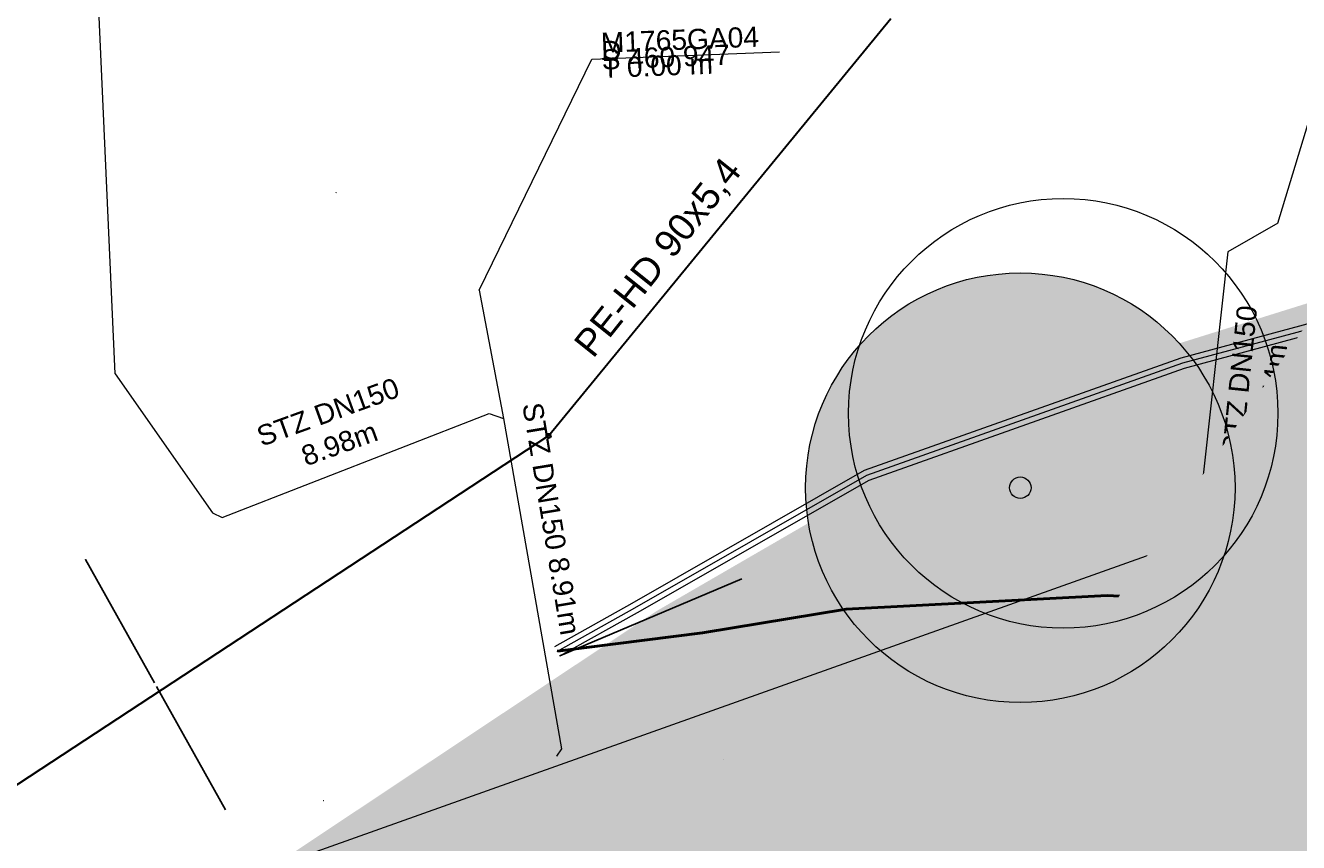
# Model space of a CAD drawing. Header units: metres. Extents: x 730549 to 731755, y 5527678 to 5528494.
# Tile 8 of 207: x 731521 to 731544, y 5527855 to 5527870. Entities that reach past the tile are written whole.
import ezdxf
from ezdxf.enums import TextEntityAlignment as Align

# ---------------------------------------------------------------- set-up
doc = ezdxf.new("R2010")
doc.units = ezdxf.units.M
doc.header["$LTSCALE"] = 0.1
doc.header["$PDMODE"] = 1
doc.header["$PDSIZE"] = -2
doc.layers.add('3d Modell', color=7, linetype='Continuous', transparency=0.4)
doc.layers.add('LA_Planung BÄUME geplant', color=7, linetype='Continuous', transparency=0.8)
for name, color, linetype in [('Netzbach Höhenlinien Bestand NW 461.54', 7, 'Continuous'), ('Sparten Strom GEPLANT pdf', 7, 'Continuous'), ('Sparten_Glasfaserkabel', 7, 'Continuous'), ('Sparten_Kanal-aus dwg GRUPPE', 7, 'Continuous'), ('Wiese und Waldnaab als Hintergrund', 7, 'Continuous')]:
    doc.layers.add(name, color=color, linetype=linetype)
doc.styles.add('Arial', font='arial.ttf')
doc.styles.add('TheSansSemiLight-Plain', font='txt')
doc.dimstyles.new('DIMSTYLE_3', dxfattribs={"dimtxt": 0.000751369, "dimasz": 0.001395, "dimexe": 0, "dimexo": 1e-09, "dimgap": 0, "dimtad": 0, "dimtxsty": 'Arial', "dimblk": 'VW_FILLEDARROW', "dimblk1": 'VW_FILLEDARROW', "dimblk2": 'VW_FILLEDARROW', "dimcen": 0, "dimadec": 4, "dimazin": 0, "dimtfac": 1, "dimtix": 1, "dimtmove": 0, "dimatfit": 0, "dimldrblk": 'VW_FILLEDARROW', "dimfxl": 1, "dimfrac": 2, "dimtolj": 1, "dimarcsym": 0})
picture_1 = doc.add_image_def('image1.png', size_in_pixel=(2382, 1684))

# ---------------------------------------------------------------- blocks, each defined once
blk = doc.blocks.new('PDF-Seite')
at = {"color": 255, "linetype": 'Continuous', "lineweight": 9, "transparency": 33554687}
blk.add_wipeout([(0, 103.921), (293.918, 103.921), (293.918, -103.921), (0, -103.921)], dxfattribs=at)
at = {"transparency": 33554687}
image = blk.add_image(picture_1, insert=(0, -103.921), size_in_units=(293.918, 207.843), dxfattribs=at)
image.dxf.flags = 7
blk = doc.blocks.new('KA_STUTZR')
at = {"color": 7, "linetype": 'Continuous', "lineweight": 25, "transparency": 33554687}
for p in [(0, 0), (0.0005, 0)]:
    blk.add_line(p, (0, 0.0005), dxfattribs=at)
at = {"color": 7, "linetype": 'Continuous', "lineweight": 5, "transparency": 33554687}
blk.add_line((0, 0), (0.001, 0), dxfattribs=at)
at = {"color": 7, "linetype": 'Continuous', "transparency": 33554687}
blk.add_solid([(0, 0.0005), (0.0005, 0), (0, 0)], dxfattribs=at)
blk = doc.blocks.new('KA_STUTZO')
at = {"color": 7, "linetype": 'Continuous', "lineweight": 5, "transparency": 33554687}
blk.add_line((0, 0), (0, 0), dxfattribs=at)
blk.add_line((0, 0), (0, 0), dxfattribs=at)
blk = doc.blocks.new('khpfeil')
at = {"color": 7, "linetype": 'Continuous', "lineweight": 25, "transparency": 33554687}
blk.add_line((0, 0), (0, 0), dxfattribs=at)
blk.add_line((0, 0), (0, 0), dxfattribs=at)
blk.add_line((0, 0), (0, 0), dxfattribs=at)
blk.add_line((0, 0), (0, 0), dxfattribs=at)
blk = doc.blocks.new('Ka_stxt_BG_HA')
at = {"color": 206, "linetype": 'Continuous', "lineweight": 13, "true_color": 0x660066, "transparency": 33554687}
blk.add_point((0, 0), dxfattribs=at)
at = {"color": 0, "flags": 1}
for tag in ['NAME', 'Z_HIGH', 'Z_LOW', 'DZ', 'RES1', 'RES2', 'RES3', 'RES4', 'RES5', 'RES6', 'BEMERKUNG']:
    blk.add_attdef(tag, (0, 0), '', height=0.00018, dxfattribs=at)
blk = doc.blocks.new('Gruppe')
at = {"color": 211, "linetype": 'Continuous', "lineweight": 5, "true_color": 0xff7fff, "transparency": 33554687}
blk.add_line((-935.305, -379.047, -33.021), (-1024.823, -410.909, -33.021), dxfattribs=at)
at = {"color": 150, "linetype": 'Continuous', "lineweight": 30, "true_color": 0x007fff, "transparency": 33554687}
for q in [(-1002.996, -391.443, -493.19), (-1020.878, -406.756, -493.19)]:
    blk.add_line((-1009.373, -399.213, -493.19), q, dxfattribs=at)
at = {"color": 7, "linetype": 'Continuous', "lineweight": 9, "transparency": 33554687, "flags": 128}
for points in [[(-995.789, -395.249), (-994.049, -389.531), (-990.552, -389.393)], [(-1017.448, -398.054), (-1017.76, -391.136), (-1014.263, -390.999)], [(-1010.668, -396.497), (-1008.567, -392.197), (-1005.069, -392.059)]]:
    blk.add_lwpolyline(points, dxfattribs=at)
at = {"color": 211, "linetype": 'Continuous', "lineweight": 5, "true_color": 0xff7fff, "transparency": 33554687, "flags": 128}
for points in [[(-995.789, -395.249), (-996.716, -395.784), (-997.256, -400.677), (-997.448, -400.981)], [(-1010.668, -396.497), (-1010.211, -398.885), (-1009.131, -405.041), (-1009.225, -405.172)], [(-1017.448, -398.054), (-1015.634, -400.647), (-1015.455, -400.729), (-1010.482, -398.797), (-1010.211, -398.885)]]:
    blk.add_lwpolyline(points, dxfattribs=at)
at = {"color": 150, "linetype": 'Continuous', "lineweight": 30, "true_color": 0x007fff, "transparency": 33554687}
blk.add_circle((-1009.373, -399.213, -493.19), 0.04, dxfattribs=at)
at = {"color": 216, "true_color": 0x7f007f, "transparency": 33554687, "xscale": 0.375, "yscale": 0.375, "zscale": 0.375, "rotation": 2.251158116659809}
blk.add_blockref('Ka_stxt_BG_HA', (-1009.151, -391.657, -493.19), dxfattribs=at)
at = {"color": 30, "true_color": 0xff7f00, "transparency": 33554687}
for name, p, xscale, yscale, zscale, rotation in [('KA_STUTZO', (-1010.573, -396.995, -493.19), 0.4999999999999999, 0.4999999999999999, 0.4999999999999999, 10.83785727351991), ('KA_STUTZR', (-997.449, -400.98, -493.19), 0.5, 0.5, 0.5, 109.5925459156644), ('KA_STUTZR', (-1009.225, -405.172, -493.19), 0.5, 0.5, 0.5, 109.5925459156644)]:
    blk.add_blockref(name, p, dxfattribs=dict(at, xscale=xscale, yscale=yscale, zscale=zscale, rotation=rotation))
at = {"color": 211, "true_color": 0xff7fff, "transparency": 33554687, "xscale": 1.5, "yscale": 1.5, "zscale": 1.5}
for p, rotation in [((-996.947, -397.877, -493.19), 173.6996740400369), ((-1014.402, -400.32, -493.19), 291.2295005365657), ((-1009.866, -400.845, -493.19), 189.9481920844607)]:
    blk.add_blockref('khpfeil', p, dxfattribs=dict(at, rotation=rotation))
at = {"color": 7, "transparency": 33554687, "insert": (-1008.405, -391.705, -30.193), "char_height": 0.3757, "attachment_point": 1, "rotation": 2.2512, "line_spacing_factor": 0.25, "style": 'Arial'}
blk.add_mtext('M1765GA04\\PD \\PS 460.947\\PT 0.00 m', dxfattribs=at)
at = {"color": 5, "true_color": 0x0000ff, "transparency": 33554687, "insert": (-1008.934, -397.473, -493.19), "char_height": 0.50091, "width": 6.5595, "attachment_point": 1, "rotation": 51.3636, "line_spacing_factor": 1.002187, "style": 'Arial'}
blk.add_mtext('PE-HD 90x5,4', dxfattribs=at)
at = {"color": 216, "true_color": 0x7f007f, "transparency": 33554687, "char_height": 0.37568, "attachment_point": 8, "line_spacing_factor": 1.002187, "style": 'Arial'}
for s, insert, width, rotation in [('STZ DN150 6.44m', (-995.68, -398.247, -32.754), 3.158, 84.1308), ('STZ DN150 8.98m', (-1013.203, -399.537, -32.239), 3.096, 19.9384), ('STZ DN150 8.91m', (-1009.509, -400.786, -32.722), 7.035, 279.443)]:
    blk.add_mtext(s, dxfattribs=dict(at, insert=insert, width=width, rotation=rotation))
blk = doc.blocks.new('Gruppe-1')
at = {"color": 7, "transparency": 33554687}
blk.add_blockref('Gruppe', (0, 0), dxfattribs=at)
blk = doc.blocks.new('Gebaeudepunktaydf')
at = {"color": 7, "linetype": 'Continuous', "lineweight": 25, "transparency": 33554687}
blk.add_circle((0, 0), 0.0003, dxfattribs=at)
blk = doc.blocks.new('ABM_1110sadf')
at = {"color": 7, "linetype": 'Continuous', "lineweight": 25, "transparency": 33554687, "flags": 128}
blk.add_lwpolyline([(-0.001, -0.001), (0.001, -0.001), (0.001, 0.001), (-0.001, 0.001), (-0.001, -0.001)], dxfattribs=at)
blk = doc.blocks.new('Aufnahmepunkt(DG')
at = {"color": 7, "linetype": 'Continuous', "lineweight": 25, "transparency": 33554687}
blk.add_circle((0, 0), 0.001, dxfattribs=at)
blk = doc.blocks.new('VW_FILLEDARROW')
at = {"linetype": 'Continuous', "lineweight": 0, "transparency": 16777216}
blk.add_hatch(color=0, dxfattribs=at).paths.add_polyline_path([(-1, 0), (0, 0), (-1, 0)])
at = {"color": 0, "linetype": 'Continuous', "lineweight": 20, "transparency": 16777216, "flags": 128}
blk.add_lwpolyline([(-1, 0), (0, 0), (-1, 0)], close=True, dxfattribs=at)
blk = doc.blocks.new('*D26')
at = {"color": 0, "linetype": 'Continuous', "lineweight": -2, "transparency": 33554687}
for p, q in [((-1017.997, -401.513), (-1016.714, -403.808)), ((-1015.391, -406.175), (-1016.674, -403.879))]:
    blk.add_line(p, q, dxfattribs=at)
at = {"layer": 'Defpoints', "color": 0, "transparency": 33554687}
for p in [(-1018.004, -401.515), (-1017.998, -401.511), (-1015.396, -406.18)]:
    blk.add_point(p, dxfattribs=at)
at = {"color": 0, "lineweight": -2, "xscale": 0.001395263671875, "yscale": 0.001395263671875, "zscale": 0.001395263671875}
for p, rotation in [((-1017.998, -401.511), 119.2064029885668), ((-1015.39, -406.176), 299.2064029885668)]:
    blk.add_blockref('VW_FILLEDARROW', p, dxfattribs=dict(at, rotation=rotation))
at = {"color": 0, "lineweight": 13, "transparency": 33554687, "insert": (-1016.694, -403.844), "char_height": 0.000751, "attachment_point": 5, "rotation": 299.2064, "style": 'Arial'}
blk.add_mtext('\\A1;5,30', dxfattribs=at)
blk = doc.blocks.new('AND_OBJECT_139020')
at = {"linetype": 'Continuous', "lineweight": 0, "true_color": 0x0000ff, "transparency": 33554687}
h = blk.add_hatch(color=5, dxfattribs=at)
edge = h.paths.add_edge_path()
edge.add_arc((0, 0), 0.0005, 270, 360, ccw=False)
edge.add_arc((0, 0), 0.0005, 180, 270, ccw=False)
edge.add_arc((0, 0), 0.0005, 90, 180, ccw=False)
edge.add_arc((0, 0), 0.0005, 0, 90, ccw=False)
at = {"color": 5, "linetype": 'Continuous', "lineweight": 25, "true_color": 0x0000ff, "transparency": 33554687}
blk.add_circle((0, 0), 0.0005, dxfattribs=at)
blk = doc.blocks.new('Site Model Opacity Container')
at = {"color": 255, "linetype": 'Continuous', "lineweight": 5, "transparency": 33554585}
blk.add_wipeout([(-902.089, -384.516), (-896.561, -388.799), (-893.564, -391.703), (-885.114, -401.015), (-850.08, -459.012), (-849.968, -459.396), (-850.839, -465.338), (-853.983, -465.958), (-902.175, -472.837), (-946.175, -476.837), (-962.175, -476.837), (-998.175, -420.837), (-998.362, -413.454), (-991.275, -397.622), (-990.069, -396.546)], dxfattribs=at)
blk = doc.blocks.new('Geländemodell (2D)')
at = {"color": 31, "true_color": 0xe0cb9d, "transparency": 33554687}
blk.add_blockref('Site Model Opacity Container', (0, 0), dxfattribs=at)
at = {"color": 0, "flags": 1}
for tag in ['IFC_UUID', 'instanceID']:
    blk.add_attdef(tag, (-998.522, -476.837), '', height=0.00018, dxfattribs=at)
blk = doc.blocks.new('P_Baum')
at = {"linetype": 'Continuous', "lineweight": 0, "transparency": 33554687}
h = blk.add_hatch(color=53, dxfattribs=at)
edge = h.paths.add_edge_path()
edge.add_arc((0, 0), 5, 0, 360)
h = blk.add_hatch(color=53, dxfattribs=at)
edge = h.paths.add_edge_path()
edge.add_arc((0, 0), 0.25, 0, 360)
at = {"color": 7, "linetype": 'Continuous', "lineweight": 5, "transparency": 33554483}
blk.add_circle((1, 1.732), 5, dxfattribs=at)
at = {"color": 7, "linetype": 'Continuous', "lineweight": 20, "transparency": 33554687}
for radius in [5, 0.25]:
    blk.add_circle((0, 0), radius, dxfattribs=at)
at = {"color": 58, "true_color": 0x4b5f00, "transparency": 33554687, "style": 'TheSansSemiLight-Plain'}
for tag, p in [('Botanischer_Name', (0.196, 1.085)), ('Nummer', (0.196, -0.556)), ('Stammumfang', (0.196, -1.649))]:
    blk.add_attdef(tag, text='', height=0.504, dxfattribs=at).set_placement(p, align=Align.TOP_LEFT)
blk = doc.blocks.new('Baum Pflanzung')
at = {"color": 7, "transparency": 33554687, "xscale": 0.2, "yscale": 0.2, "zscale": 0.2}
blk.add_blockref('P_Baum', (0, -0.0085), dxfattribs=at)
blk = doc.blocks.new('Gruppe-2')
at = {"color": 190, "linetype": 'Continuous', "lineweight": 25, "true_color": 0x7f00ff, "transparency": 33554687}
blk.add_line((-1009.16, -403.309, 521.184), (-1005.774, -401.874, 521.184), dxfattribs=at)
at = {"color": 94, "linetype": 'Continuous', "lineweight": 18, "true_color": 0x009900, "transparency": 33554687, "flags": 128}
blk.add_lwpolyline([(-1009.258, -403.134), (-1007.812, -402.327), (-1003.485, -399.851), (-997.587, -397.757), (-994.596, -396.954)], dxfattribs=at)
at = {"color": 4, "linetype": 'Continuous', "lineweight": 18, "true_color": 0x00ffff, "transparency": 33554687, "flags": 128}
blk.add_lwpolyline([(-1009.209, -403.221), (-1007.763, -402.414), (-1003.443, -399.942), (-997.557, -397.853), (-994.57, -397.051)], dxfattribs=at)
at = {"color": 30, "linetype": 'Continuous', "lineweight": 18, "true_color": 0xff7f00, "transparency": 33554687, "flags": 128}
for points in [[(-1009.209, -403.221), (-1007.763, -402.414), (-1003.443, -399.942), (-997.557, -397.853), (-994.57, -397.051)], [(-1009.16, -403.309), (-1007.714, -402.501), (-1003.401, -400.033), (-997.527, -397.948), (-994.544, -397.147)]]:
    blk.add_lwpolyline(points, dxfattribs=at)
at = {"color": 4, "linetype": 'Continuous', "lineweight": 50, "true_color": 0x00ffff, "transparency": 33554687, "flags": 128}
blk.add_lwpolyline([(-1009.209, -403.221), (-1006.506, -402.877), (-1003.831, -402.438), (-998.963, -402.181), (-997.318, -402.271), (-995.024, -402.361)], dxfattribs=at)
at = {"color": 253, "true_color": 0xadadad, "transparency": 33554687}
for name, p in [('ABM_1110sadf', (-1013.334, -394.685, -520.142)), ('Gebaeudepunktaydf', (-1018.004, -401.515, -520.142)), ('Aufnahmepunkt(DG', (-1013.564, -406.005, -520.142))]:
    blk.add_blockref(name, p, dxfattribs=at)
at = {"color": 2, "true_color": 0xffff00, "transparency": 33554687}
blk.add_blockref('AND_OBJECT_139020', (-1009.209, -403.221, -520.142), dxfattribs=at)
at = {"color": 253, "true_color": 0xadadad, "transparency": 33554687, "insert": (-1016.994, -392.815, -520.142), "char_height": 0.001, "attachment_point": 5, "line_spacing_factor": 0.25, "style": 'Arial'}
blk.add_mtext('28', dxfattribs=at)
at = {"color": 30, "true_color": 0xff7f00, "transparency": 33554687, "char_height": 0.000717, "attachment_point": 1, "line_spacing_factor": 0.25, "style": 'Arial'}
for s, insert, rotation in [('MP12-', (-1000.343, -393.035, -520.142), 15.7923), ('44 m Uberdeckung 0.6m', (-1000.071, -393.996, -520.142), 15.7923), ('MP12-', (-999.608, -395.497, -520.142), 15.7925), ('44 m Uberdeckung 0.6m', (-999.336, -396.458, -520.142), 15.7925), ('MP12-', (-1006.121, -405.23, -520.142), 356.721), ('120 m HDD Spülbohrung', (-1006.178, -406.228, -520.142), 356.721)]:
    blk.add_mtext(s, dxfattribs=dict(at, insert=insert, rotation=rotation))
at = {"color": 190, "true_color": 0x7f00ff, "transparency": 33554687, "insert": (-1005.71, -400.931, 66.368), "char_height": 0.000717, "attachment_point": 1, "line_spacing_factor": 0.25, "style": 'Arial'}
blk.add_mtext('HDD Grube', dxfattribs=at)
at = {"color": 94, "true_color": 0x009900, "transparency": 33554687, "char_height": 0.000717, "attachment_point": 1, "rotation": 356.7208, "line_spacing_factor": 0.25, "style": 'Arial'}
for s, insert in [('SRV7-', (-1005.973, -402.684, -520.142)), ('120 m HDD Spülbohrung', (-1006.03, -403.682, -520.142))]:
    blk.add_mtext(s, dxfattribs=dict(at, insert=insert))
at = {"color": 6, "linetype": 'Continuous', "lineweight": 13, "true_color": 0xff00ff, "transparency": 33554687}
dim = blk.add_linear_dim(base=(-1017.998, -401.511, -520.142), p1=(-1015.396, -406.18, -520.142), p2=(-1018.004, -401.515, -520.142), angle=299.2064, text='5,30', dimstyle='DIMSTYLE_3', override={"dimtxt": 0.000751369, "dimgap": 0.039688, "dimdec": 1, "dimpost": '<>', "dimtxsty": 'Arial', "dimse1": 1, "dimse2": 1}, dxfattribs=at)
dim.commit()
dim.dimension.update_dxf_attribs({"geometry": '*D26', "text_midpoint": (-1016.694, -403.844, -520.142)})

msp = doc.modelspace()

# ---------------------------------------------------------------- block references
at = {"layer": 'Sparten Strom GEPLANT pdf', "color": 16, "true_color": 0x800000, "transparency": 33554687}
msp.add_blockref('PDF-Seite', (731393.397, 5527843.198), dxfattribs=at)

# ---------------------------------------------------------------- next in the draw order: block references
at = {"layer": 'Sparten_Glasfaserkabel', "color": 7, "transparency": 33554687}
msp.add_blockref('Gruppe-2', (732539.784, 5528261.585), dxfattribs=at)
at = {"layer": 'Sparten_Kanal-aus dwg GRUPPE', "color": 7, "transparency": 33554687}
msp.add_blockref('Gruppe-1', (732539.784, 5528261.585), dxfattribs=at)

# ---------------------------------------------------------------- next in the draw order: block references
at = {"layer": '3d Modell', "color": 31, "true_color": 0xe0cb9d, "transparency": 33554687}
msp.add_blockref('Geländemodell (2D)', (732539.784, 5528261.585), dxfattribs=at)

# ---------------------------------------------------------------- next in the draw order: wipeouts: each hides what was drawn before it
at = {"color": 255, "linetype": 'Continuous', "lineweight": 5, "transparency": 33554585}
msp.add_wipeout([(731638.3, 5527876.75), (731643.087, 5527863.066), (731656.242, 5527870.593), (731641.2, 5527880.8), (731625, 5527878.4), (731573.8, 5527870.6), (731547.4, 5527868.6), (731527.8, 5527840.2), (731572.45, 5527776.2), (731580.45, 5527782.55), (731574.8, 5527791.7), (731567.9, 5527803.2), (731561.05, 5527812.9), (731550.6, 5527829.3), (731544.4, 5527839.45), (731544.9, 5527845.95), (731547.9, 5527851.4), (731552.9, 5527856), (731559.1, 5527860.2), (731569.1, 5527864.9), (731572.6, 5527864.65), (731586.55, 5527866.65), (731602.35, 5527868.85), (731623.4, 5527873.5)], dxfattribs=at).dxf.layer = '3d Modell'

# ---------------------------------------------------------------- next in the draw order: hatches: boundary and pattern name
at = {"layer": 'Netzbach Höhenlinien Bestand NW 461.54', "linetype": 'Continuous', "lineweight": 0, "true_color": 0x66aaff, "transparency": 33554534}
msp.add_hatch(color=161, dxfattribs=at).paths.add_polyline_path([(731675.984, 5527969.785), (731677.584, 5527974.185), (731677.784, 5527974.385), (731683.784, 5527969.785), (731672.784, 5527960.785), (731669.184, 5527955.585), (731666.184, 5527948.585), (731661.584, 5527943.985), (731659.984, 5527939.185), (731656.784, 5527927.985), (731653.584, 5527926.785), (731648.584, 5527919.185), (731648.184, 5527912.585), (731649.784, 5527910.985), (731652.784, 5527903.185), (731652.384, 5527894.985), (731651.984, 5527887.985), (731648.184, 5527879.785), (731644.984, 5527878.785), (731646.384, 5527876.585), (731645.384, 5527872.385), (731642.384, 5527868.385), (731641.794, 5527869.096), (731640.471, 5527867.708), (731639.032, 5527866.605), (731636.771, 5527865.115), (731634.803, 5527864.165), (731633.479, 5527863.79), (731633.018, 5527863.634), (731632.825, 5527863.264), (731631.554, 5527862.73), (731631.298, 5527862.704), (731630.003, 5527861.808), (731629.638, 5527860.815), (731629.063, 5527859.893), (731629.569, 5527859.395), (731631.883, 5527856.42), (731631.942, 5527856.255), (731632.081, 5527855.94), (731633.613, 5527853.393), (731633.703, 5527853.282), (731633.706, 5527853.188), (731634.347, 5527850.163), (731634.342, 5527850.157), (731634.584, 5527847.884), (731634.618, 5527847.848), (731634.67, 5527847.705), (731635.584, 5527842.357), (731635.756, 5527842.236), (731636.736, 5527839.006), (731636.954, 5527838.465), (731637.208, 5527837.538), (731635.595, 5527836.496), (731637.474, 5527836.578), (731637.826, 5527835.599), (731638.729, 5527833.842), (731638.33, 5527832.611), (731638.71, 5527831.206), (731639.068, 5527831.095), (731640.089, 5527827.813), (731640.722, 5527826.209), (731642.775, 5527823.693), (731643.163, 5527822.964), (731645.248, 5527820.532), (731646.653, 5527819.214), (731649.037, 5527817.164), (731649.954, 5527816.292), (731649.996, 5527816.294), (731649.997, 5527816.245), (731649.739, 5527815.498), (731649.744, 5527814.64), (731648.925, 5527814.566), (731648.835, 5527814.645), (731648.874, 5527814.721), (731649.362, 5527815.42), (731649.946, 5527816.218), (731646.852, 5527818.096), (731645.471, 5527818.005), (731645.367, 5527818.137), (731642.862, 5527822.08), (731641.65, 5527821.94), (731639.6, 5527824.753), (731639.231, 5527824.9), (731639.198, 5527825.324), (731639.814, 5527825.783), (731638.144, 5527829.562), (731637.163, 5527829.489), (731636.869, 5527830.075), (731636.433, 5527831.125), (731635.86, 5527831.733), (731635.802, 5527832.839), (731636.243, 5527834.681), (731634.416, 5527835.944), (731634.124, 5527835.486), (731634.24, 5527835.983), (731634.265, 5527836.116), (731633.366, 5527837.961), (731632.448, 5527841.045), (731632.406, 5527841.445), (731632.375, 5527841.924), (731631.45, 5527846.981), (731631.46, 5527846.992), (731630.962, 5527849.261), (731630.747, 5527849.518), (731630.319, 5527852.142), (731630.123, 5527852.695), (731629.1, 5527854.885), (731628.741, 5527855.403), (731626.942, 5527858.14), (731625.456, 5527859.697), (731624.577, 5527860.349), (731623.682, 5527862.038), (731620.405, 5527863.796), (731620.068, 5527864.22), (731619.91, 5527864.084), (731618.533, 5527864.412), (731617.247, 5527864.758), (731615.58, 5527865.119), (731614.433, 5527865.429), (731614.313, 5527865.421), (731609.662, 5527866.508), (731606.738, 5527864.725), (731605.88, 5527864.174), (731605.567, 5527864.106), (731605.218, 5527864.119), (731604.553, 5527863.996), (731603.279, 5527863.812), (731602.884, 5527864.067), (731602.493, 5527863.879), (731599.158, 5527863.424), (731598.663, 5527863.438), (731596.592, 5527864.094), (731594.763, 5527864.393), (731593.244, 5527864.529), (731592.507, 5527864.513), (731592.09, 5527864.587), (731591.293, 5527864.897), (731589.608, 5527864.985), (731588.427, 5527864.47), (731586.672, 5527864.158), (731585.244, 5527863.643), (731585.1, 5527863.618), (731582.921, 5527864.396), (731581.6, 5527864.23), (731580.469, 5527863.755), (731580.064, 5527863.856), (731578.77, 5527864.098), (731575.915, 5527863.706), (731575.587, 5527863.597), (731575.317, 5527863.559), (731572.148, 5527861.617), (731570.887, 5527860.958), (731570.669, 5527860.779), (731569.513, 5527861.401), (731568.48, 5527861.194), (731567.133, 5527858.726), (731567.087, 5527858.721), (731564.663, 5527859.379), (731563.96, 5527859.267), (731563.042, 5527858.909), (731561.917, 5527857.178), (731561.839, 5527857.132), (731561.818, 5527857.128), (731561.825, 5527857.145), (731559.16, 5527857.639), (731555.638, 5527854.7), (731555.323, 5527854.421), (731555.569, 5527853.884), (731555.531, 5527852.43), (731554.471, 5527851.707), (731554.293, 5527851.65), (731554.21, 5527851.255), (731553.106, 5527850.443), (731551.802, 5527850.057), (731551.347, 5527850.034), (731549.927, 5527849.795), (731549.455, 5527849.036), (731547.058, 5527848.216), (731546.083, 5527847.825), (731544.888, 5527846.321), (731542.825, 5527846.036), (731541.573, 5527845.352), (731541.568, 5527843.105), (731536.154, 5527843.095), (731536.154, 5527857.068), (731538.524, 5527858.47), (731542.799, 5527858.939), (731546.546, 5527861.463), (731548.61, 5527860.985), (731553.042, 5527863.684), (731558.488, 5527864.482), (731560.82, 5527866.147), (731566.346, 5527868.966), (731572.743, 5527871.176), (731577.12, 5527873.467), (731580.709, 5527873.76), (731586.518, 5527873.995), (731588.817, 5527875.051), (731592.681, 5527874.67), (731596.269, 5527874.058), (731601.483, 5527875.133), (731603.272, 5527875.329), (731607.801, 5527876.228), (731610.775, 5527878.465), (731614.742, 5527879.906), (731617.186, 5527882.388), (731619.76, 5527882.77), (731619.728, 5527883.974), (731623.597, 5527886.31), (731626.039, 5527887.885), (731628.165, 5527891.438), (731629.769, 5527893.324), (731631.686, 5527897.86), (731631.511, 5527899.451), (731632.963, 5527902.729), (731633.112, 5527903.753), (731635.178, 5527903.755), (731639.984, 5527909.985), (731643.784, 5527913.985), (731644.984, 5527919.985), (731645.184, 5527928.385), (731649.984, 5527931.785), (731652.384, 5527938.585), (731656.584, 5527946.985), (731659.384, 5527952.385), (731666.784, 5527956.985), (731669.584, 5527965.785)])
at = {"layer": 'Wiese und Waldnaab als Hintergrund', "linetype": 'Continuous', "lineweight": 0, "true_color": 0x66aaff, "transparency": 33554559}
msp.add_hatch(color=161, dxfattribs=at).paths.add_polyline_path([(731675.792, 5527974.004), (731676.4, 5527974.6), (731687, 5527969.4), (731685.2, 5527966.4), (731681, 5527963.8), (731680.2, 5527956.6), (731676.6, 5527950.6), (731672.8, 5527951.6), (731669.2, 5527944.8), (731661, 5527939.8), (731660.4, 5527935.2), (731659.2, 5527931.2), (731662.4, 5527928), (731660.4, 5527922.4), (731658.4, 5527920.4), (731657.2, 5527916.4), (731655.2, 5527914.4), (731654.2, 5527908.6), (731654.6, 5527904.4), (731654.573, 5527904.402), (731653.308, 5527897.918), (731654.243, 5527894.902), (731653.412, 5527893.302), (731652.034, 5527887.517), (731651.493, 5527885.309), (731650.5, 5527881.845), (731648.417, 5527875.551), (731647.211, 5527873.709), (731644.51, 5527868.986), (731642.564, 5527867.465), (731640.331, 5527865.812), (731639.379, 5527864.4), (731636.728, 5527863.807), (731633.047, 5527861.647), (731631.137, 5527861.584), (731630.858, 5527859.542), (731633.047, 5527858.626), (731633.047, 5527854.945), (731634.69, 5527852.115), (731634.909, 5527851.033), (731629.053, 5527848.479), (731629.179, 5527851.913), (731627.956, 5527853.892), (731627.903, 5527855.294), (731626.593, 5527858.068), (731624.42, 5527859.54), (731622.589, 5527861.552), (731621.652, 5527862.757), (731619.632, 5527862.838), (731618.716, 5527863.844), (731616.376, 5527864.09), (731612.952, 5527864.117), (731610.942, 5527864.098), (731608.787, 5527862.654), (731606.291, 5527862.481), (731603.11, 5527862.133), (731600.869, 5527862.39), (731599.896, 5527862.082), (731597.59, 5527862.936), (731596.695, 5527862.837), (731594.94, 5527863.249), (731593.609, 5527863.892), (731591.362, 5527863.762), (731589.607, 5527864.173), (731588.038, 5527863.8), (731585.807, 5527863.052), (731583.764, 5527863.331), (731580.064, 5527863.126), (731578.55, 5527862.256), (731574.465, 5527862.814), (731571.547, 5527860.985), (731568.651, 5527858.957), (731566.276, 5527858.596), (731562.786, 5527858.314), (731560.376, 5527856.44), (731556.484, 5527853.398), (731555.994, 5527850.527), (731557.845, 5527847.411), (731559.125, 5527846.746), (731558.537, 5527844.77), (731556.8, 5527842.266), (731556.004, 5527842.179), (731554.754, 5527840.734), (731550.656, 5527839.58), (731549.012, 5527840.808), (731545.888, 5527841.774), (731542.225, 5527843.988), (731540.946, 5527845.557), (731537.608, 5527842.978), (731535.133, 5527842.606), (731532.436, 5527840.6), (731531.187, 5527840.061), (731530.368, 5527838.361), (731529.408, 5527838.86), (731526.048, 5527837.385), (731522.479, 5527835.987), (731521.276, 5527835.956), (731518.457, 5527834.138), (731515.806, 5527833.545), (731514.217, 5527834.277), (731511.886, 5527833.518), (731508.604, 5527832.253), (731507.981, 5527844.357), (731512.07, 5527846.515), (731513.961, 5527848.534), (731515.473, 5527847.593), (731517.262, 5527847.789), (731517.141, 5527847.977), (731520.927, 5527848.392), (731524.035, 5527850.242), (731529.859, 5527853.094), (731534.556, 5527856.124), (731538.524, 5527858.47), (731542.799, 5527858.939), (731546.546, 5527861.463), (731548.61, 5527860.985), (731553.042, 5527863.684), (731558.488, 5527864.482), (731560.82, 5527866.147), (731566.346, 5527868.966), (731572.743, 5527871.176), (731577.12, 5527873.467), (731580.709, 5527873.76), (731586.518, 5527873.995), (731588.817, 5527875.051), (731592.681, 5527874.67), (731596.269, 5527874.058), (731601.483, 5527875.133), (731603.272, 5527875.329), (731607.801, 5527876.228), (731610.775, 5527878.465), (731614.742, 5527879.906), (731617.186, 5527882.388), (731619.76, 5527882.77), (731619.728, 5527883.974), (731623.597, 5527886.31), (731626.039, 5527887.885), (731628.165, 5527891.438), (731629.769, 5527893.324), (731631.686, 5527897.86), (731631.511, 5527899.451), (731632.963, 5527902.729), (731635.979, 5527905.506), (731634.4, 5527905.6), (731638.4, 5527907), (731641, 5527909.8), (731643.2, 5527914.8), (731643.2, 5527920.2), (731644.2, 5527921.4), (731643.6, 5527926), (731644, 5527929.2), (731644.6, 5527931.6), (731647.6, 5527934.8), (731649.6, 5527937.4), (731649.8, 5527940), (731651.2, 5527940.8), (731653.4, 5527941.6), (731653.2, 5527947.2), (731655.4, 5527948.4), (731657, 5527955.2), (731660.4, 5527961.6), (731662.85, 5527964.294), (731665.497, 5527966.85), (731671.078, 5527969.289)])
at = {"layer": 'Wiese und Waldnaab als Hintergrund', "linetype": 'Continuous', "lineweight": 0, "true_color": 0xc4d309, "transparency": 33554508}
msp.add_hatch(color=52, dxfattribs=at).paths.add_polyline_path([(731515.473, 5527847.593), (731517.262, 5527847.789), (731517.141, 5527847.977), (731520.927, 5527848.392), (731524.035, 5527850.242), (731529.859, 5527853.094), (731534.556, 5527856.124), (731538.524, 5527858.47), (731542.799, 5527858.939), (731546.546, 5527861.463), (731548.61, 5527860.985), (731553.042, 5527863.684), (731558.488, 5527864.482), (731560.82, 5527866.147), (731566.346, 5527868.966), (731572.743, 5527871.176), (731577.12, 5527873.467), (731580.709, 5527873.76), (731586.518, 5527873.995), (731588.817, 5527875.051), (731592.681, 5527874.67), (731596.269, 5527874.058), (731601.483, 5527875.133), (731603.272, 5527875.329), (731607.801, 5527876.228), (731610.775, 5527878.465), (731614.742, 5527879.906), (731617.186, 5527882.388), (731619.76, 5527882.77), (731619.728, 5527883.974), (731623.597, 5527886.31), (731626.039, 5527887.885), (731628.165, 5527891.438), (731629.769, 5527893.324), (731631.686, 5527897.86), (731631.511, 5527899.451), (731632.963, 5527902.729), (731633.322, 5527905.201), (731628.571, 5527905.164), (731623.732, 5527896.083), (731616.992, 5527893.332), (731608.815, 5527889.92), (731597.852, 5527884.392), (731591.783, 5527880.105), (731586.68, 5527878.942), (731582.095, 5527877.634), (731579.799, 5527878.388), (731577.449, 5527879.64), (731569.465, 5527872.628), (731563.145, 5527869.721), (731556.305, 5527866.959), (731551.276, 5527864.195), (731549.099, 5527862.95), (731546.772, 5527864.908), (731544.662, 5527864.878), (731539.702, 5527863.328), (731532.418, 5527859.109), (731524.261, 5527853.687), (731521.732, 5527853.812), (731512.406, 5527849.872), (731508.01, 5527849.591), (731508.234, 5527844.491), (731512.07, 5527846.515), (731513.961, 5527848.534)])

# ---------------------------------------------------------------- next in the draw order: block references
at = {"layer": 'LA_Planung BÄUME geplant', "color": 7, "transparency": 33554483, "xscale": 4, "yscale": 4, "zscale": 4}
msp.add_blockref('Baum Pflanzung', (731539.2, 5527861.442), dxfattribs=at)

doc.saveas('drawing.dxf')
